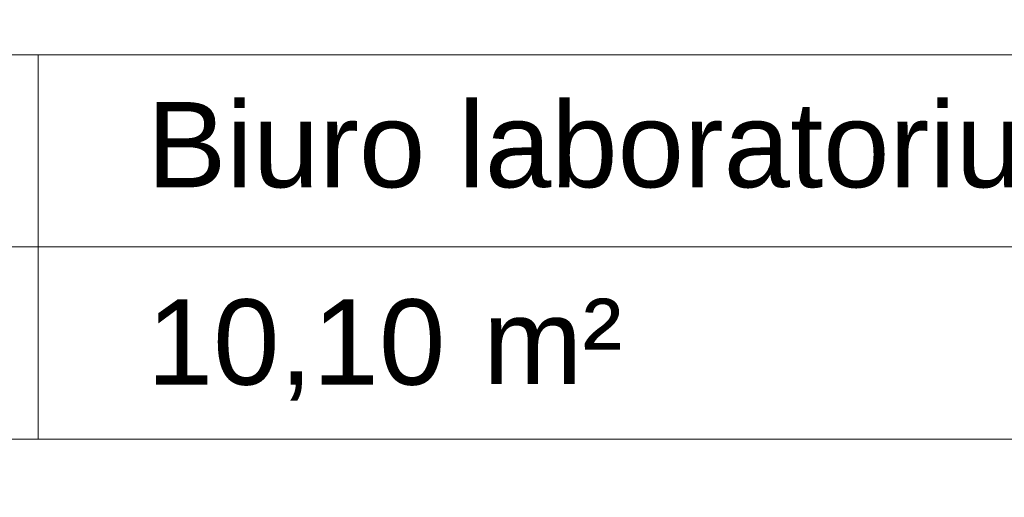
# Model space of a CAD drawing. Header units: millimetres. Extents: x 24385 to 79107, y -56478 to -23676.
# Tile 178 of 256: x 27051 to 27189, y -25830 to -25763. Entities that reach past the tile are written whole.
import ezdxf

# ---------------------------------------------------------------- set-up
doc = ezdxf.new("R2010")
doc.units = ezdxf.units.MM
doc.header["$LTSCALE"] = 2
doc.layers.add('0_OPIS', color=7, linetype='Continuous', lineweight=13)
doc.layers.add('3DPLAN_A_TABELKA POMIESZCZEŃ', color=7, linetype='Continuous', lineweight=0)
for name, color, linetype in [('3DPLAN_A_KRESKOWANIE 1', 253, 'Continuous'), ('3DPLAN_A_OPIS', 8, 'Continuous'), ('3DPLAN_A_POMIESZCZENIE NUMER', 100, 'Continuous'), ('A_POMIESZCZENIE OPIS', 100, 'Continuous')]:
    doc.layers.add(name, color=color, linetype=linetype)
doc.styles.add('ARIAL', font='arial.ttf')

# ---------------------------------------------------------------- blocks, each defined once
blk = doc.blocks.new('tabelka dla tp')
at = {"layer": '3DPLAN_A_TABELKA POMIESZCZEŃ'}
for p, q in [((49.7, 54), (49.7, 0)), ((0, 27), (243.13, 27))]:
    blk.add_line(p, q, dxfattribs=at)
blk.add_lwpolyline([(0, 54), (243.13, 54), (243.13, 0), (0, 0)], close=True, dxfattribs=at)
at = {"layer": '3DPLAN_A_POMIESZCZENIE NUMER', "color": 7, "style": 'ARIAL'}
blk.add_attdef('NUMER', (2.23, 35.39), '', height=12, dxfattribs=at)
at = {"layer": 'A_POMIESZCZENIE OPIS', "insert": (112.2, 19.75), "char_height": 12, "width": 36.4122, "attachment_point": 1, "style": 'ARIAL'}
blk.add_mtext('{\\C7;m²}', dxfattribs=at)
at = {"layer": 'A_POMIESZCZENIE OPIS', "color": 7, "style": 'ARIAL'}
for tag, p in [('NAZWA', (51.73, 35.39)), ('POWIERZCHNIA', (51.06, 7.24))]:
    blk.add_attdef(tag, p, '', height=12, dxfattribs=at)
blk = doc.blocks.new('kondygnacja -1')
at = {"layer": '3DPLAN_A_KRESKOWANIE 1'}
h = blk.add_hatch(dxfattribs=at)
h.set_pattern_fill('ANSI31', color=256, scale=7.5, style=0)
h.set_pattern_definition([(45, (23044.838, -26883.88), (-16.83798, 16.83798), [])])
h.paths.add_polyline_path([(31677.49, -24430.84), (30214.87, -24430.84), (30214.87, -24470.84), (30429.61, -24470.84), (30429.61, -24477.84), (30447.61, -24477.84), (30447.61, -24818.84), (30476.61, -24818.84), (30476.61, -24470.84), (31012.61, -24470.84), (31012.61, -24478.84), (31079.61, -24478.84), (31079.61, -24470.84), (31638.61, -24470.84), (31638.61, -25036.84), (31079.61, -25036.84), (31079.61, -25028.84), (31012.61, -25028.84), (31012.61, -25036.84), (30611.38, -25036.84), (30611.38, -25072.84), (31023.61, -25072.84), (31034.61, -25082.84), (31034.61, -25330.84), (31023.61, -25340.84), (30831.4, -25340.84, -0.038531), (30832.58, -25356.18), (30832.58, -25371.84), (31079.61, -25371.84), (31079.61, -25072.84), (31638.61, -25072.84), (31638.61, -25943.84), (30832.58, -25943.84), (30832.58, -26009.84), (31677.49, -26009.84)])
h.paths.add_polyline_path([(30682.61, -26009.84), (30832.58, -26009.84), (30832.58, -25943.84), (30760.61, -25943.84), (30760.61, -25454.67), (30735.61, -25464.58), (30735.61, -25943.84), (30682.61, -25943.84)])
h.paths.add_polyline_path([(30679.61, -25371.84), (30735.61, -25371.84), (30735.61, -25464.58), (30760.61, -25454.67), (30760.61, -25371.84), (30832.58, -25371.84), (30832.58, -25356.18, 0.038531), (30831.4, -25340.84), (30679.61, -25340.84)])
h.paths.add_polyline_path([(30355.83, -25371.84), (30425.61, -25371.84), (30425.61, -25379.84), (30463.61, -25379.84), (30463.61, -25424.74), (30471.61, -25424.74), (30471.61, -25395.84), (30533.61, -25395.84), (30533.61, -25371.84), (30576.61, -25371.84), (30576.61, -25341.84), (30472.61, -25341.84), (30472.61, -25326.84), (30427.61, -25326.84), (30427.61, -25341.84), (30355.83, -25341.84)])
h.paths.add_polyline_path([(30456.61, -25936.84), (30425.61, -25936.84), (30425.61, -25945.84), (30380.61, -25945.84), (30380.61, -26009.84), (30512.61, -26009.84), (30512.61, -25943.84), (30466.61, -25943.84), (30466.61, -25712.84), (30456.61, -25712.84)])
h.paths.add_polyline_path([(28888.61, -25941.84), (28888.61, -26009.84), (29013.61, -26009.84), (29013.61, -25941.84)])
h.paths.add_polyline_path([(28591.17, -26009.84), (28591.17, -25944.84), (28547.61, -25944.84), (28547.61, -26009.84)])
h.paths.add_polyline_path([(28624.61, -25870.53), (28654.8, -25870.53), (28654.8, -25924.53), (28624.61, -25924.53), (28624.61, -25944.84), (28591.17, -25944.84), (28591.17, -26009.84), (28713.61, -26009.84), (28713.61, -25941.84), (28672.61, -25941.84), (28672.61, -25932.84), (28657.61, -25932.84), (28657.61, -25716.84), (28624.61, -25716.84)])
h.paths.add_polyline_path([(28372.61, -25944.84), (28328.61, -25944.84), (28328.61, -25907.84), (28282.61, -25907.84), (28282.61, -25944.84), (28248.61, -25944.84), (28248.61, -26009.84), (28372.61, -26009.84)])
h.paths.add_polyline_path([(28092.61, -25563.84), (28054.61, -25563.84), (28054.61, -25383.84), (28067.6, -25383.84), (28067.61, -25375.84), (28340.61, -25375.84), (28340.61, -25341.84), (28070.61, -25341.84), (28070.61, -25332.84), (28030.61, -25332.84), (28030.61, -25395.6), (28048.71, -25395.6), (28048.71, -25449.6), (28030.61, -25449.6), (28030.61, -26009.84), (28073.61, -26009.84), (28073.61, -25944.84), (28054.61, -25944.84), (28054.61, -25668.84), (28092.61, -25668.84)])
h.paths.add_polyline_path([(27949.61, -25495.75), (27949.61, -25507.75), (27983.29, -25507.75), (27983.29, -25521.75), (27949.61, -25521.75), (27949.61, -25531.84), (27999.61, -25531.84), (27999.61, -25934.84), (27982.61, -25934.84), (27982.61, -25942.84), (27947.61, -25942.84), (27947.61, -26009.84), (28026.62, -26009.84), (28026.62, -25449.6), (27999.61, -25449.6), (27999.61, -25463.84), (27949.61, -25463.84), (27949.61, -25481.75), (27983.29, -25481.75), (27983.29, -25495.75)])
h.paths.add_polyline_path([(27982.61, -25361.84), (27952.61, -25361.84), (27952.61, -25332.84), (28026.62, -25332.84), (28026.62, -25395.6), (27999.61, -25395.6), (27999.61, -25377.84), (27982.61, -25377.84)])
h.paths.add_polyline_path([(26818.61, -25892.84), (26781.49, -25892.84), (26781.49, -26009.84), (26894.54, -26009.84), (26894.54, -25942.84), (26830.61, -25942.84), (26830.61, -25930.84), (26818.61, -25930.84)])
h.paths.add_polyline_path([(26894.54, -26009.84), (27115.94, -26009.84), (27115.94, -25942.84), (26894.54, -25942.84)])
h.paths.add_polyline_path([(27115.94, -25942.84), (27115.94, -26009.84), (27466.61, -26009.84), (27466.61, -25942.84), (27427.61, -25942.84), (27427.61, -25933.84), (27384.61, -25933.84), (27384.61, -25942.84)])
h.paths.add_polyline_path([(27641.61, -25942.84), (27641.61, -26009.84), (27802.61, -26009.84), (27802.61, -25942.84)])
h.paths.add_polyline_path([(30621.1, -25040.47), (30688.37, -25040.47), (30688.37, -25072.87), (30621.1, -25072.87)], flags=24)
at = {"layer": '3DPLAN_A_TABELKA POMIESZCZEŃ', "ltscale": 0.5}
ref = blk.add_blockref('tabelka dla tp', (27003.8, -25821.75), dxfattribs=at)
ref.add_attrib('NAZWA', 'Biuro laboratorium', (27068.76, -25786.36), dxfattribs={"layer": 'A_POMIESZCZENIE OPIS', "color": 0, "height": 12, "style": 'ARIAL'})
ref.add_attrib('POWIERZCHNIA', '10,10', (27068.76, -25814.11), dxfattribs={"layer": 'A_POMIESZCZENIE OPIS', "color": 0, "height": 12, "style": 'ARIAL'})
at = {"layer": '3DPLAN_A_OPIS', "color": 1, "lineweight": 30, "style": 'ARIAL'}
for tag, p in [('PRZESUNIĘCIE_WEJŚCIA', (27655.16, -24535.33)), ('WYŁĄCZONE', (27007.18, -24723.98)), ('Z_OPRACOWANIA', (26996.84, -24746.42)), ('WYŁĄCZONE', (30803.05, -24760.87)), ('Z_OPRACOWANIA', (30792.71, -24783.3)), ('WYŁĄCZONE', (28894.9, -24826.59)), ('Z_OPRACOWANIA', (28884.56, -24849.03)), ('POWIĘKSZENIE_WEJŚCIA', (28313.68, -25144.41)), ('POWIĘKSZENIE_WEJŚCIA', (29600.62, -25191.36)), ('POWIĘKSZENIE_WEJŚCIA', (28011.45, -25235.42)), ('WYŁĄCZONE', (29754.42, -25678.17)), ('Z_OPRACOWANIA', (29744.08, -25700.6)), ('WYJŚCIE_EWAKUACYJNE', (27763.79, -26106.07))]:
    blk.add_attdef(tag, p, '', height=12, dxfattribs=at)
at = {"layer": '3DPLAN_A_OPIS', "color": 0, "lineweight": 30, "style": 'ARIAL'}
for tag, p in [('UGUL_1', (29350.3, -24586.01)), ('UGUL_2', (29622.92, -24586.01)), ('UGUL_3', (29833.15, -24586.01))]:
    blk.add_attdef(tag, p, '', height=12, dxfattribs=at)
at = {"layer": '3DPLAN_A_TABELKA POMIESZCZEŃ', "ltscale": 0.5, "style": 'ARIAL'}
for tag, p in [('KURTYNA', (27861.91, -26064.85)), ('POWIETRZNA', (27861.91, -26084.56))]:
    blk.add_attdef(tag, p, '', height=12, dxfattribs=at)

msp = doc.modelspace()

# ---------------------------------------------------------------- block references
at = {"layer": '0_OPIS'}
msp.add_blockref('kondygnacja -1', (0, 0), dxfattribs=at)

doc.saveas('drawing.dxf')
